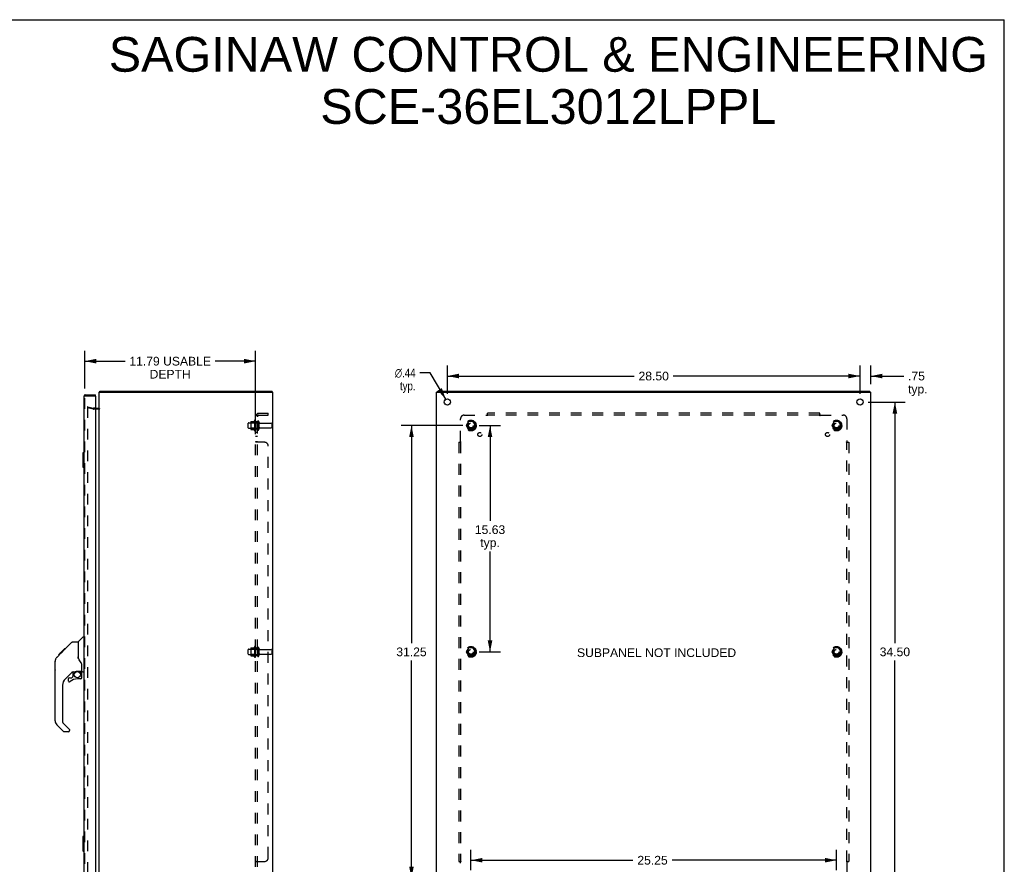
# Model space of a CAD drawing. Header units: inches. Extents: x 0 to 136, y 0 to 88.
# Tile 8 of 8: x 68 to 136, y 30 to 88. Entities that reach past the tile are written whole.
import ezdxf

# ---------------------------------------------------------------- set-up
doc = ezdxf.new("R2010")
doc.units = ezdxf.units.IN
doc.header["$LTSCALE"] = 7.48
doc.header["$MEASUREMENT"] = 0
doc.linetypes.add('HIDDEN', pattern=[0.2, 0.1, -0.1])
doc.layers.get('0').update_dxf_attribs({"linetype": 'CONTINUOUS'})
for name, color, linetype in [('DEFAULT_2', 8, 'HIDDEN'), ('DIMENSIONS', 7, 'CONTINUOUS'), ('DOOR_ASSEMBLY', 7, 'CONTINUOUS'), ('SUBPANEL', 7, 'CONTINUOUS')]:
    doc.layers.add(name, color=color, linetype=linetype)
doc.styles.get("Standard").update_dxf_attribs({"font": 'arial.ttf'})
doc.styles.add('TEXTSTYLE_1', font='gdt', dxfattribs={"width": 0.8})
doc.dimstyles.new('DIMSTYLE_1', dxfattribs={"dimtxt": 0.6, "dimasz": 0.8, "dimexe": 0.09, "dimexo": 0.07, "dimgap": 0.0375, "dimtad": 0, "dimtih": 1, "dimtoh": 1, "dimzin": 4, "dimdsep": 46, "dimtxsty": 'Standard', "dimblk": '_FILLED', "dimblk1": '_FILLED', "dimblk2": '_FILLED', "dimcen": 0.09, "dimadec": 3, "dimazin": 1, "dimtfac": 1, "dimtdec": 3, "dimtofl": 0, "dimtmove": 0, "dimatfit": 3, "dimldrblk": '_FILLED', "dimfxl": 0, "dimtolj": 1, "dimtzin": 4, "dimarcsym": 0})
doc.dimstyles.new('DIMSTYLE_2', dxfattribs={"dimtxt": 0.6, "dimasz": 0.8, "dimexe": 0.09, "dimexo": 0.07, "dimgap": 0.09, "dimtad": 0, "dimtih": 1, "dimtoh": 1, "dimzin": 4, "dimdsep": 46, "dimtxsty": 'Standard', "dimblk": '_FILLED', "dimblk1": '_FILLED', "dimblk2": '_FILLED', "dimcen": 0.09, "dimadec": 3, "dimazin": 1, "dimtfac": 1, "dimtdec": 3, "dimtofl": 0, "dimtmove": 0, "dimatfit": 1, "dimldrblk": '_FILLED', "dimfxl": 0, "dimtolj": 1, "dimtzin": 4, "dimarcsym": 0})

# ---------------------------------------------------------------- blocks, each defined once
blk = doc.blocks.new('_FILLED')
at = {"color": 0, "linetype": 'ByBlock'}
blk.add_solid([(0, 0), (-1, 0.2), (-1, -0.2)], dxfattribs=at)
blk = doc.blocks.new('*D6')
at = {"layer": 'DIMENSIONS', "color": 2, "linetype": 'Continuous'}
for p, q in [((72.496, 62.547), (72.496, 65.145)), ((84.289, 59.383), (84.289, 65.145)), ((72.496, 64.425), (75.278, 64.425)), ((84.289, 64.425), (81.508, 64.425))]:
    blk.add_line(p, q, dxfattribs=at)
at = {"layer": 'DIMENSIONS', "color": 2, "linetype": 'Continuous', "xscale": 0.8, "yscale": 0.8, "zscale": 0.8, "rotation": 180}
blk.add_blockref('_FILLED', (72.496, 64.425), dxfattribs=at)
at = {"layer": 'DIMENSIONS', "color": 2, "linetype": 'Continuous', "xscale": 0.8, "yscale": 0.8, "zscale": 0.8}
blk.add_blockref('_FILLED', (84.289, 64.425), dxfattribs=at)
at = {"layer": 'DIMENSIONS', "color": 2, "linetype": 'Continuous', "insert": (78.393, 64.725), "char_height": 0.6, "width": 5.62974, "attachment_point": 2, "line_spacing_factor": 0.9}
blk.add_mtext('11.79 USABLE\\PDEPTH', dxfattribs=at)
blk = doc.blocks.new('*D7')
at = {"layer": 'DIMENSIONS', "color": 2, "linetype": 'Continuous'}
for p, q in [((97.537, 62.164), (97.537, 64.117)), ((126.037, 62.164), (126.037, 64.117)), ((97.537, 63.397), (110.439, 63.397)), ((126.037, 63.397), (113.136, 63.397))]:
    blk.add_line(p, q, dxfattribs=at)
at = {"layer": 'DIMENSIONS', "color": 2, "linetype": 'Continuous', "xscale": 0.8, "yscale": 0.8, "zscale": 0.8, "rotation": 180}
blk.add_blockref('_FILLED', (97.537, 63.397), dxfattribs=at)
at = {"layer": 'DIMENSIONS', "color": 2, "linetype": 'Continuous', "xscale": 0.8, "yscale": 0.8, "zscale": 0.8}
blk.add_blockref('_FILLED', (126.037, 63.397), dxfattribs=at)
at = {"layer": 'DIMENSIONS', "color": 2, "linetype": 'Continuous', "insert": (111.787, 63.697), "char_height": 0.6, "width": 2.09665, "attachment_point": 2, "line_spacing_factor": 0.9}
blk.add_mtext('28.50', dxfattribs=at)
blk = doc.blocks.new('*D8')
at = {"layer": 'DIMENSIONS', "color": 2, "linetype": 'Continuous'}
for p, q in [((126.597, 61.604), (129.163, 61.604)), ((128.443, 61.604), (128.443, 44.954)), ((128.443, 27.104), (128.443, 43.754)), ((126.597, 27.104), (129.163, 27.104))]:
    blk.add_line(p, q, dxfattribs=at)
at = {"layer": 'DIMENSIONS', "color": 2, "linetype": 'Continuous', "xscale": 0.8, "yscale": 0.8, "zscale": 0.8}
for p, rotation in [((128.443, 61.604), 90), ((128.443, 27.104), 270)]:
    blk.add_blockref('_FILLED', p, dxfattribs=dict(at, rotation=rotation))
at = {"layer": 'DIMENSIONS', "color": 2, "linetype": 'Continuous', "insert": (128.443, 44.654), "char_height": 0.6, "width": 2.09665, "attachment_point": 2, "line_spacing_factor": 0.9}
blk.add_mtext('34.50', dxfattribs=at)
blk = doc.blocks.new('*D9')
at = {"layer": 'DIMENSIONS', "color": 2, "linetype": 'Continuous'}
for p, q in [((96.341, 63.614), (95.641, 63.614)), ((97.426, 61.792), (96.341, 63.614))]:
    blk.add_line(p, q, dxfattribs=at)
at = {"layer": 'DIMENSIONS', "color": 2, "linetype": 'Continuous', "xscale": 0.8, "yscale": 0.8, "zscale": 0.8, "rotation": 300.7566324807}
blk.add_blockref('_FILLED', (97.426, 61.792), dxfattribs=at)
at = {"layer": 'DIMENSIONS', "color": 2, "linetype": 'Continuous', "insert": (95.341, 63.914), "char_height": 0.6, "width": 1.96431, "attachment_point": 3, "line_spacing_factor": 0.9, "style": 'TEXTSTYLE_1'}
blk.add_mtext('{\\fgdt;n}\\fArial;.44\\Ptyp.', dxfattribs=at)
blk = doc.blocks.new('*D11')
at = {"layer": 'DIMENSIONS', "color": 2, "linetype": 'Continuous'}
for p, q in [((126.037, 62.164), (126.037, 64.117)), ((126.787, 62.839), (126.787, 64.117)), ((126.037, 63.397), (124.437, 63.397)), ((126.787, 63.397), (129.05, 63.397))]:
    blk.add_line(p, q, dxfattribs=at)
at = {"layer": 'DIMENSIONS', "color": 2, "linetype": 'Continuous', "xscale": 0.8, "yscale": 0.8, "zscale": 0.8}
blk.add_blockref('_FILLED', (126.037, 63.397), dxfattribs=at)
at = {"layer": 'DIMENSIONS', "color": 2, "linetype": 'Continuous', "xscale": 0.8, "yscale": 0.8, "zscale": 0.8, "rotation": 180}
blk.add_blockref('_FILLED', (126.787, 63.397), dxfattribs=at)
at = {"layer": 'DIMENSIONS', "color": 2, "linetype": 'Continuous', "insert": (129.35, 63.697), "char_height": 0.6, "width": 1.34944, "attachment_point": 1, "line_spacing_factor": 0.9}
blk.add_mtext('.75\\Ptyp.', dxfattribs=at)
blk = doc.blocks.new('*D12')
at = {"layer": 'DIMENSIONS', "color": 2, "linetype": 'Continuous'}
for p, q in [((99.722, 59.979), (101.203, 59.979)), ((100.483, 59.979), (100.483, 53.391)), ((100.483, 44.354), (100.483, 51.291)), ((99.722, 44.354), (101.203, 44.354))]:
    blk.add_line(p, q, dxfattribs=at)
at = {"layer": 'DIMENSIONS', "color": 2, "linetype": 'Continuous', "xscale": 0.8, "yscale": 0.8, "zscale": 0.8}
for p, rotation in [((100.483, 59.979), 90), ((100.483, 44.354), 270)]:
    blk.add_blockref('_FILLED', p, dxfattribs=dict(at, rotation=rotation))
at = {"layer": 'DIMENSIONS', "color": 2, "linetype": 'Continuous', "insert": (100.483, 53.091), "char_height": 0.6, "width": 2.09665, "attachment_point": 2, "line_spacing_factor": 0.9}
blk.add_mtext('15.63\\Ptyp.', dxfattribs=at)
blk = doc.blocks.new('*D13')
at = {"layer": 'DIMENSIONS', "color": 2, "linetype": 'Continuous'}
for p, q in [((98.602, 59.979), (94.338, 59.979)), ((95.058, 59.979), (95.058, 44.954)), ((95.058, 28.729), (95.058, 43.754)), ((98.602, 28.729), (94.338, 28.729))]:
    blk.add_line(p, q, dxfattribs=at)
at = {"layer": 'DIMENSIONS', "color": 2, "linetype": 'Continuous', "xscale": 0.8, "yscale": 0.8, "zscale": 0.8}
for p, rotation in [((95.058, 59.979), 90), ((95.058, 28.729), 270)]:
    blk.add_blockref('_FILLED', p, dxfattribs=dict(at, rotation=rotation))
at = {"layer": 'DIMENSIONS', "color": 2, "linetype": 'Continuous', "insert": (95.058, 44.654), "char_height": 0.6, "width": 2.09665, "attachment_point": 2, "line_spacing_factor": 0.9}
blk.add_mtext('31.25', dxfattribs=at)
blk = doc.blocks.new('*D14')
at = {"layer": 'DIMENSIONS', "color": 2, "linetype": 'Continuous'}
for p, q in [((99.162, 29.289), (99.162, 30.689)), ((124.412, 29.289), (124.412, 30.689)), ((99.162, 29.969), (110.356, 29.969)), ((124.412, 29.969), (113.053, 29.969))]:
    blk.add_line(p, q, dxfattribs=at)
at = {"layer": 'DIMENSIONS', "color": 2, "linetype": 'Continuous', "xscale": 0.8, "yscale": 0.8, "zscale": 0.8, "rotation": 180}
blk.add_blockref('_FILLED', (99.162, 29.969), dxfattribs=at)
at = {"layer": 'DIMENSIONS', "color": 2, "linetype": 'Continuous', "xscale": 0.8, "yscale": 0.8, "zscale": 0.8}
blk.add_blockref('_FILLED', (124.412, 29.969), dxfattribs=at)
at = {"layer": 'DIMENSIONS', "color": 2, "linetype": 'Continuous', "insert": (111.705, 30.269), "char_height": 0.6, "width": 2.09665, "attachment_point": 2, "line_spacing_factor": 0.9}
blk.add_mtext('25.25', dxfattribs=at)

msp = doc.modelspace()

# ---------------------------------------------------------------- linework, layer by layer
at = {"color": 7, "linetype": 'Continuous'}
for p, q in [((0, 88), (136, 88)), ((136, 0), (136, 88)), ((73.552, 62.279), (73.552, 62.354)), ((85.426, 62.279), (85.426, 62.354)), ((96.85, 62.279), (96.85, 62.354)), ((126.724, 62.279), (126.724, 62.354))]:
    msp.add_line(p, q, dxfattribs=at)
at = {"color": 3, "linetype": 'Continuous'}
for p, q in [((73.489, 26.429), (73.489, 62.279)), ((73.489, 62.279), (85.489, 62.279)), ((73.552, 62.354), (85.426, 62.354)), ((85.489, 26.429), (85.489, 62.279)), ((96.787, 26.429), (96.787, 62.279)), ((96.787, 62.279), (126.787, 62.279)), ((96.85, 62.354), (126.724, 62.354)), ((126.787, 26.429), (126.787, 62.279)), ((73.246, 61.179), (73.447, 61.179))]:
    msp.add_line(p, q, dxfattribs=at)
for points in [[(73.527, 62.323), (73.529, 62.325), (73.53, 62.326), (73.531, 62.328), (73.533, 62.33), (73.534, 62.333), (73.535, 62.335), (73.538, 62.34)], [(73.538, 62.34), (73.539, 62.342), (73.54, 62.344), (73.541, 62.346), (73.543, 62.348), (73.544, 62.349), (73.545, 62.351), (73.547, 62.352), (73.548, 62.353), (73.549, 62.353), (73.55, 62.354), (73.551, 62.354), (73.552, 62.354)]]:
    msp.add_lwpolyline(points, dxfattribs=at)
for centre in [(97.537, 61.604), (126.037, 61.604)]:
    msp.add_circle(centre, 0.219, dxfattribs=at)
for centre, radius, start, end in [((73.606, 62.237), 0.117, 132.55692, 158.95785), ((73.447, 61.221), 0.042, 270, 360)]:
    msp.add_arc(centre, radius, start, end, dxfattribs=at)
at = {"layer": 'DEFAULT_2', "color": 8, "linetype": 'HIDDEN'}
for p, q in [((72.696, 61.283), (72.677, 61.211)), ((72.677, 61.258), (72.677, 61.256)), ((72.677, 61.256), (72.677, 27.452)), ((73.063, 61.107), (72.677, 61.211)), ((72.696, 61.276), (72.695, 61.276)), ((72.696, 61.283), (73.082, 61.18)), ((73.246, 61.179), (73.089, 61.179)), ((73.447, 61.104), (73.089, 61.104)), ((83.789, 59.821), (83.789, 60.136)), ((83.819, 60.166), (84.414, 60.166)), ((83.953, 60.235), (83.953, 59.723)), ((83.973, 60.162), (83.953, 60.182)), ((83.964, 60.256), (84.191, 60.256)), ((83.973, 60.162), (83.973, 59.795)), ((84.269, 60.162), (83.973, 60.162)), ((84.219, 60.335), (84.219, 59.623)), ((84.269, 60.162), (84.289, 60.182)), ((84.269, 60.162), (84.269, 59.795)), ((84.289, 60.313), (84.289, 59.645)), ((84.414, 60.236), (84.414, 59.721)), ((84.524, 60.236), (84.524, 59.721)), ((84.587, 60.144), (85.384, 60.144)), ((85.414, 60.114), (85.414, 59.844)), ((98.999, 60.251), (98.845, 59.984)), ((98.845, 59.974), (98.999, 59.706)), ((99.317, 60.256), (99.008, 60.256)), ((99.48, 59.984), (99.326, 60.251)), ((99.326, 59.706), (99.48, 59.974)), ((124.249, 60.251), (124.095, 59.984)), ((124.095, 59.974), (124.249, 59.706)), ((124.567, 60.256), (124.258, 60.256)), ((124.73, 59.984), (124.576, 60.251)), ((124.576, 59.706), (124.73, 59.974)), ((83.819, 59.791), (84.414, 59.791)), ((83.973, 59.795), (83.953, 59.775)), ((83.964, 59.701), (84.191, 59.701)), ((84.269, 59.795), (83.973, 59.795)), ((84.269, 59.795), (84.289, 59.775)), ((84.587, 59.814), (85.384, 59.814)), ((99.317, 59.701), (99.008, 59.701)), ((124.567, 59.701), (124.258, 59.701)), ((83.789, 44.196), (83.789, 44.511)), ((83.819, 44.541), (84.414, 44.541)), ((83.953, 44.61), (83.953, 44.098)), ((83.973, 44.537), (83.953, 44.557)), ((83.964, 44.631), (84.191, 44.631)), ((84.269, 44.537), (83.973, 44.537)), ((83.973, 44.537), (83.973, 44.17)), ((84.219, 44.71), (84.219, 43.998)), ((84.269, 44.537), (84.289, 44.557)), ((84.269, 44.537), (84.269, 44.17)), ((84.289, 44.688), (84.289, 44.02)), ((84.414, 44.611), (84.414, 44.096)), ((84.524, 44.611), (84.524, 44.096)), ((84.587, 44.519), (85.384, 44.519)), ((85.414, 44.489), (85.414, 44.219)), ((98.999, 44.626), (98.845, 44.359)), ((98.845, 44.349), (98.999, 44.081)), ((99.317, 44.631), (99.008, 44.631)), ((99.48, 44.359), (99.326, 44.626)), ((99.326, 44.081), (99.48, 44.349)), ((124.249, 44.626), (124.095, 44.359)), ((124.095, 44.349), (124.249, 44.081)), ((124.567, 44.631), (124.258, 44.631)), ((124.73, 44.359), (124.576, 44.626)), ((124.576, 44.081), (124.73, 44.349)), ((83.819, 44.166), (84.414, 44.166)), ((83.973, 44.17), (83.953, 44.15)), ((83.964, 44.076), (84.191, 44.076)), ((84.269, 44.17), (83.973, 44.17)), ((84.269, 44.17), (84.289, 44.15)), ((84.587, 44.189), (85.384, 44.189)), ((99.317, 44.076), (99.008, 44.076)), ((124.567, 44.076), (124.258, 44.076))]:
    msp.add_line(p, q, dxfattribs=at)
for points in [[(72.695, 61.276), (72.693, 61.276), (72.691, 61.276), (72.689, 61.275), (72.687, 61.274), (72.686, 61.273), (72.684, 61.272), (72.682, 61.271), (72.681, 61.269), (72.68, 61.268), (72.679, 61.266), (72.678, 61.264), (72.677, 61.262), (72.677, 61.26), (72.677, 61.258)], [(72.701, 61.276), (72.699, 61.276), (72.697, 61.276), (72.696, 61.276)]]:
    msp.add_lwpolyline(points, dxfattribs=at)
for centre, radius in [((99.162, 59.979), 0.372), ((99.162, 59.979), 0.356), ((99.162, 59.979), 0.312), ((99.162, 59.979), 0.204), ((99.162, 59.979), 0.188), ((99.162, 59.979), 0.183), ((99.162, 59.979), 0.165), ((124.412, 59.979), 0.372), ((124.412, 59.979), 0.356), ((124.412, 59.979), 0.312), ((124.412, 59.979), 0.204), ((124.412, 59.979), 0.188), ((124.412, 59.979), 0.183), ((124.412, 59.979), 0.165), ((99.162, 44.354), 0.372), ((99.162, 44.354), 0.356), ((99.162, 44.354), 0.312), ((99.162, 44.354), 0.204), ((99.162, 44.354), 0.188), ((99.162, 44.354), 0.183), ((99.162, 44.354), 0.165), ((124.412, 44.354), 0.372), ((124.412, 44.354), 0.356), ((124.412, 44.354), 0.312), ((124.412, 44.354), 0.204), ((124.412, 44.354), 0.188), ((124.412, 44.354), 0.183), ((124.412, 44.354), 0.165)]:
    msp.add_circle(centre, radius, dxfattribs=at)
for centre, radius, start, end in [((73.089, 61.204), 0.1, 255, 270), ((73.089, 61.204), 0.025, 255, 270), ((73.447, 61.221), 0.117, 270, 326.90018), ((83.819, 60.136), 0.03, 90, 180), ((84.094, 60.235), 0.141, 174.79195, 180), ((83.964, 60.246), 0.01, 90, 174.80617), ((84.173, 60.266), 0.01, 270, 336.03207), ((84.819, 59.979), 0.698, 149.33687, 156.03207), ((84.251, 60.313), 0.0384, 0, 145.55034), ((84.469, 60.236), 0.055, 0, 180), ((84.587, 60.206), 0.0625, 180, 270), ((85.384, 60.114), 0.03, 0, 90), ((85.384, 59.844), 0.03, 270, 360), ((98.854, 59.979), 0.01, 150.01268, 209.98829), ((99.008, 60.246), 0.01, 90.01235, 149.98915), ((99.317, 60.246), 0.01, 30.01204, 89.98872), ((99.471, 59.979), 0.01, 330.01268, 29.98829), ((124.104, 59.979), 0.01, 150.01268, 209.98829), ((124.258, 60.246), 0.01, 90.01235, 149.98915), ((124.567, 60.246), 0.01, 30.01204, 89.98872), ((124.721, 59.979), 0.01, 330.01268, 29.98829), ((83.819, 59.821), 0.03, 180, 270), ((84.094, 59.723), 0.141, 180, 185.20805), ((83.964, 59.711), 0.01, 185.19383, 270), ((84.173, 59.691), 0.01, 23.96793, 90), ((84.819, 59.979), 0.698, 203.96793, 210.66313), ((84.251, 59.645), 0.0384, 214.44966, 360), ((84.469, 59.721), 0.055, 180, 360), ((84.587, 59.751), 0.0625, 90, 180), ((99.008, 59.711), 0.01, 210.01204, 269.98872), ((99.317, 59.711), 0.01, 270.01235, 329.98915), ((124.258, 59.711), 0.01, 210.01204, 269.98872), ((124.567, 59.711), 0.01, 270.01235, 329.98915), ((83.819, 44.511), 0.03, 90, 180), ((84.094, 44.61), 0.141, 174.79195, 180), ((83.964, 44.621), 0.01, 90, 174.80617), ((84.173, 44.641), 0.01, 270, 336.03207), ((84.819, 44.354), 0.698, 149.33687, 156.03207), ((84.251, 44.688), 0.0384, 0, 145.55034), ((84.469, 44.611), 0.055, 0, 180), ((84.587, 44.581), 0.0625, 180, 270), ((85.384, 44.489), 0.03, 0, 90), ((85.384, 44.219), 0.03, 270, 360), ((98.854, 44.354), 0.01, 150.01268, 209.98829), ((99.008, 44.621), 0.01, 90.01235, 149.98915), ((99.317, 44.621), 0.01, 30.01204, 89.98872), ((99.471, 44.354), 0.01, 330.01268, 29.98829), ((124.104, 44.354), 0.01, 150.01268, 209.98829), ((124.258, 44.621), 0.01, 90.01235, 149.98915), ((124.567, 44.621), 0.01, 30.01204, 89.98872), ((124.721, 44.354), 0.01, 330.01268, 29.98829), ((83.819, 44.196), 0.03, 180, 270), ((84.094, 44.098), 0.141, 180, 185.20805), ((83.964, 44.086), 0.01, 185.19383, 270), ((84.173, 44.066), 0.01, 23.96793, 90), ((84.819, 44.354), 0.698, 203.96793, 210.66313), ((84.251, 44.02), 0.0384, 214.44966, 360), ((84.469, 44.096), 0.055, 180, 360), ((84.587, 44.126), 0.0625, 90, 180), ((99.008, 44.086), 0.01, 210.01204, 269.98872), ((99.317, 44.086), 0.01, 270.01235, 329.98915), ((124.258, 44.086), 0.01, 210.01204, 269.98872), ((124.567, 44.086), 0.01, 270.01235, 329.98915)]:
    msp.add_arc(centre, radius, start, end, dxfattribs=at)
at = {"layer": 'DOOR_ASSEMBLY', "color": 3, "linetype": 'Continuous'}
for p, q in [((72.421, 61.987), (72.421, 26.721)), ((72.538, 62.104), (73.246, 62.104)), ((73.246, 62.014), (73.246, 26.694))]:
    msp.add_line(p, q, dxfattribs=at)
at = {"layer": 'DOOR_ASSEMBLY', "color": 8, "linetype": 'HIDDEN'}
for p, q in [((72.496, 26.721), (72.496, 61.987)), ((72.538, 62.029), (73.231, 62.029))]:
    msp.add_line(p, q, dxfattribs=at)
at = {"layer": 'DOOR_ASSEMBLY', "color": 7, "linetype": 'Continuous'}
for p, q in [((73.246, 62.029), (73.231, 62.029)), ((73.246, 62.029), (73.246, 62.104)), ((72.361, 58.089), (72.361, 57.119)), ((72.376, 58.104), (72.421, 58.104)), ((72.408, 58.004), (72.408, 57.204)), ((72.376, 57.104), (72.421, 57.104)), ((70.846, 44.255), (71.611, 45.02)), ((71.666, 45.043), (72.027, 45.043)), ((72.027, 45.043), (72.027, 43.939)), ((72.033, 45.049), (72.331, 45.346)), ((72.421, 45.358), (72.359, 45.358)), ((70.568, 43.976), (70.846, 44.255)), ((70.674, 44.15), (71.087, 44.563)), ((70.826, 44.235), (70.759, 44.235)), ((70.912, 44.321), (70.846, 44.321)), ((70.86, 44.268), (70.846, 44.255)), ((70.907, 44.316), (70.86, 44.268)), ((70.994, 44.404), (70.928, 44.404)), ((71.071, 44.48), (71.004, 44.48)), ((71.154, 44.563), (71.087, 44.563)), ((71.088, 44.563), (71.089, 44.565)), ((71.088, 44.564), (71.155, 44.564)), ((71.089, 44.565), (71.156, 44.565)), ((70.441, 43.116), (70.441, 43.703)), ((70.453, 39.596), (70.453, 43.699)), ((70.568, 43.976), (70.547, 43.954)), ((70.674, 44.15), (70.741, 44.15)), ((70.677, 44.153), (70.744, 44.153)), ((70.745, 44.154), (70.678, 44.154)), ((72.047, 43.947), (72.027, 44.001)), ((71.639, 42.981), (71.137, 42.48)), ((71.673, 42.971), (71.673, 42.644)), ((71.715, 42.976), (71.803, 42.976)), ((71.803, 42.976), (71.804, 42.976)), ((71.988, 43.017), (72.283, 43.017)), ((72.166, 43.017), (72.245, 42.938)), ((72.238, 42.93), (72.231, 42.924)), ((72.303, 43.015), (72.303, 43.422)), ((72.342, 42.976), (72.421, 42.976)), ((71.358, 42.482), (71.358, 42.363)), ((71.437, 42.561), (71.589, 42.561)), ((71.598, 42.564), (71.67, 42.636)), ((72.224, 42.482), (71.988, 42.482)), ((72.283, 42.798), (72.303, 42.798)), ((72.303, 42.561), (72.303, 42.798)), ((70.964, 42.062), (70.964, 39.51)), ((70.988, 39.455), (71.423, 39.019)), ((71.02, 38.865), (70.568, 39.317)), ((71.358, 38.842), (71.076, 38.842)), ((71.437, 38.986), (71.437, 38.921)), ((72.361, 31.589), (72.361, 30.619)), ((72.376, 31.604), (72.421, 31.604)), ((72.408, 31.504), (72.408, 30.704)), ((72.376, 30.604), (72.421, 30.604))]:
    msp.add_line(p, q, dxfattribs=at)
for points in [[(72.406, 58.04), (72.407, 58.034), (72.407, 58.029), (72.407, 58.023), (72.408, 58.016), (72.408, 58.01), (72.408, 58.004)], [(72.408, 57.204), (72.408, 57.198), (72.408, 57.191), (72.407, 57.185), (72.407, 57.179), (72.407, 57.173), (72.406, 57.168)], [(71.611, 45.02), (71.618, 45.027), (71.627, 45.032), (71.636, 45.037), (71.646, 45.04), (71.656, 45.042), (71.666, 45.043)], [(70.972, 44.381), (70.95, 44.359), (70.929, 44.338), (70.907, 44.316)], [(70.567, 43.976), (70.548, 43.955), (70.523, 43.922), (70.501, 43.887), (70.483, 43.85), (70.469, 43.811), (70.459, 43.77), (70.454, 43.729), (70.453, 43.699)], [(72.25, 43.593), (72.199, 43.666), (72.15, 43.744), (72.109, 43.815), (72.075, 43.882), (72.047, 43.947)], [(72.303, 43.422), (72.302, 43.446), (72.297, 43.48), (72.289, 43.514), (72.276, 43.546), (72.261, 43.575), (72.25, 43.593)], [(71.804, 42.976), (71.812, 42.977), (71.821, 42.979), (71.831, 42.982), (71.842, 42.986), (71.856, 42.991), (71.871, 42.996), (71.887, 43.001), (71.904, 43.006), (71.923, 43.011), (71.942, 43.014), (71.961, 43.016), (71.98, 43.017), (71.988, 43.017)], [(72.283, 42.798), (72.282, 42.812), (72.281, 42.826), (72.278, 42.84), (72.274, 42.853), (72.27, 42.866), (72.264, 42.879), (72.257, 42.891), (72.249, 42.902), (72.241, 42.913), (72.231, 42.924)], [(72.245, 42.938), (72.245, 42.937), (72.245, 42.937), (72.244, 42.936), (72.243, 42.935), (72.241, 42.934), (72.238, 42.93)], [(72.406, 31.54), (72.407, 31.534), (72.407, 31.529), (72.407, 31.523), (72.408, 31.516), (72.408, 31.51), (72.408, 31.504)], [(72.408, 30.704), (72.408, 30.698), (72.408, 30.691), (72.407, 30.685), (72.407, 30.679), (72.407, 30.673), (72.406, 30.668)]]:
    msp.add_lwpolyline(points, dxfattribs=at)
msp.add_circle((71.988, 42.777), 0.217, dxfattribs=at)
at = {"layer": 'DOOR_ASSEMBLY', "color": 3, "linetype": 'Continuous'}
for centre, radius, start, end in [((72.538, 61.987), 0.117, 90, 180), ((73.231, 62.014), 0.015, 0, 90)]:
    msp.add_arc(centre, radius, start, end, dxfattribs=at)
at = {"layer": 'DOOR_ASSEMBLY', "color": 8, "linetype": 'HIDDEN'}
msp.add_arc((72.538, 61.987), 0.042, 90, 180, dxfattribs=at)
at = {"layer": 'DOOR_ASSEMBLY', "color": 7, "linetype": 'Continuous'}
for centre, radius, start, end in [((72.376, 58.089), 0.015, 90, 180), ((72.406, 58.089), 0.015, 0, 90), ((72.376, 57.119), 0.015, 180, 270), ((72.406, 57.119), 0.015, 270, 360), ((72.047, 45.035), 0.0197, 135, 172.5), ((72.359, 45.318), 0.0394, 90, 135), ((70.461, 43.703), 0.0197, 110.85688, 180), ((70.886, 43.682), 0.433, 137.27268, 137.76144), ((70.461, 43.116), 0.0197, 180, 246.39296), ((71.715, 42.779), 0.197, 90, 135), ((72.106, 42.798), 0.197, 0, 45), ((72.283, 43.037), 0.0197, 270, 360), ((72.342, 43.015), 0.0394, 180, 270), ((71.555, 42.062), 0.591, 135, 180), ((71.437, 42.482), 0.0787, 90, 180), ((71.437, 42.363), 0.0787, 180, 309.5212), ((71.988, 41.695), 0.787, 90, 129.5212), ((71.589, 42.573), 0.0118, 270, 315), ((71.661, 42.644), 0.0118, 315, 360), ((72.224, 42.561), 0.0787, 270, 360), ((70.846, 39.596), 0.394, 180, 225), ((71.043, 39.51), 0.0787, 180, 225), ((71.076, 38.921), 0.0787, 225, 270), ((71.358, 38.921), 0.0787, 270, 360), ((71.39, 38.986), 0.0472, 0, 45), ((72.376, 31.589), 0.015, 90, 180), ((72.406, 31.589), 0.015, 0, 90), ((72.376, 30.619), 0.015, 180, 270), ((72.406, 30.619), 0.015, 270, 360)]:
    msp.add_arc(centre, radius, start, end, dxfattribs=at)
at = {"layer": 'SUBPANEL', "color": 8, "linetype": 'HIDDEN'}
for p, q in [((84.289, 28.01), (84.289, 60.698)), ((84.414, 60.698), (84.289, 60.698)), ((84.343, 60.736), (84.44, 60.657)), ((84.366, 60.696), (84.368, 60.695)), ((84.37, 60.695), (84.371, 60.694)), ((84.371, 60.694), (84.373, 60.694)), ((84.373, 60.694), (84.374, 60.694)), ((84.374, 60.694), (84.375, 60.693)), ((84.375, 60.693), (84.377, 60.693)), ((84.377, 60.693), (84.379, 60.692)), ((84.379, 60.692), (84.38, 60.692)), ((84.38, 60.692), (84.382, 60.691)), ((84.382, 60.691), (84.383, 60.691)), ((84.383, 60.691), (84.385, 60.69)), ((84.414, 28.01), (84.414, 60.698)), ((84.415, 60.677), (84.414, 60.678)), ((84.526, 60.823), (85.164, 60.823)), ((84.526, 60.698), (85.164, 60.698)), ((85.164, 60.698), (85.164, 60.823)), ((98.694, 60.698), (100.283, 60.698)), ((100.297, 60.712), (100.294, 60.709)), ((100.302, 60.716), (100.297, 60.712)), ((100.319, 60.657), (100.319, 60.823)), ((123.256, 60.823), (100.319, 60.823)), ((123.256, 60.698), (100.319, 60.698)), ((123.256, 60.657), (123.256, 60.823)), ((123.292, 60.698), (124.881, 60.698)), ((84.414, 60.229), (84.289, 60.229)), ((98.444, 58.858), (98.444, 60.448)), ((125.131, 60.448), (125.131, 58.858)), ((84.414, 59.729), (84.289, 59.729)), ((84.414, 59.501), (84.289, 59.501)), ((84.414, 59.22), (84.289, 59.22)), ((84.414, 58.858), (84.289, 58.858)), ((84.292, 58.851), (84.291, 58.853)), ((84.295, 58.847), (84.293, 58.849)), ((84.914, 58.823), (84.343, 58.823)), ((84.414, 58.857), (84.414, 58.858)), ((84.435, 58.837), (84.434, 58.839)), ((84.439, 58.832), (84.438, 58.834)), ((84.44, 58.83), (84.439, 58.831)), ((84.44, 58.827), (84.44, 58.828)), ((85.164, 30.135), (85.164, 58.573)), ((98.319, 58.823), (98.319, 29.885)), ((98.319, 58.823), (98.485, 58.823)), ((98.444, 58.823), (98.444, 29.885)), ((125.09, 58.823), (125.256, 58.823)), ((125.131, 29.885), (125.131, 58.823)), ((125.146, 58.844), (125.142, 58.847)), ((125.15, 58.84), (125.146, 58.844)), ((125.256, 58.823), (125.256, 29.885)), ((84.414, 44.604), (84.289, 44.604)), ((84.414, 44.104), (84.289, 44.104)), ((84.289, 29.851), (84.289, 29.85)), ((84.414, 29.85), (84.289, 29.85)), ((84.291, 29.855), (84.29, 29.854)), ((84.297, 29.862), (84.295, 29.86)), ((84.322, 29.874), (84.315, 29.871)), ((84.343, 29.885), (84.914, 29.885)), ((84.439, 29.877), (84.439, 29.876)), ((98.319, 29.885), (98.485, 29.885)), ((98.425, 29.868), (98.429, 29.864)), ((98.429, 29.864), (98.433, 29.86)), ((98.444, 28.26), (98.444, 29.85)), ((125.09, 29.885), (125.256, 29.885)), ((125.131, 29.85), (125.131, 28.26))]:
    msp.add_line(p, q, dxfattribs=at)
for points in [[(84.312, 60.718), (84.308, 60.716), (84.305, 60.715), (84.303, 60.714), (84.3, 60.712), (84.297, 60.71), (84.295, 60.709), (84.293, 60.707), (84.292, 60.705), (84.291, 60.703), (84.29, 60.702), (84.289, 60.7), (84.289, 60.699), (84.289, 60.698)], [(84.343, 60.736), (84.341, 60.734), (84.339, 60.732), (84.337, 60.731), (84.334, 60.729), (84.331, 60.727), (84.328, 60.725), (84.325, 60.724), (84.322, 60.722), (84.318, 60.721), (84.312, 60.718)], [(84.358, 60.698), (84.357, 60.698), (84.357, 60.698), (84.356, 60.698), (84.356, 60.698), (84.355, 60.698), (84.355, 60.698), (84.355, 60.698), (84.355, 60.698), (84.354, 60.698), (84.354, 60.698)], [(84.354, 60.698), (84.354, 60.698), (84.355, 60.698), (84.355, 60.698), (84.355, 60.698), (84.355, 60.698), (84.356, 60.698), (84.356, 60.698), (84.356, 60.697), (84.357, 60.697), (84.357, 60.697), (84.358, 60.697), (84.358, 60.697), (84.359, 60.697), (84.359, 60.697), (84.36, 60.697), (84.36, 60.697), (84.361, 60.697), (84.361, 60.697), (84.362, 60.697), (84.363, 60.696), (84.363, 60.696), (84.364, 60.696), (84.364, 60.696), (84.365, 60.696), (84.366, 60.696), (84.366, 60.696)], [(84.368, 60.695), (84.369, 60.695), (84.37, 60.695)], [(84.385, 60.69), (84.386, 60.69), (84.387, 60.689), (84.388, 60.689), (84.389, 60.689), (84.39, 60.688), (84.391, 60.688), (84.392, 60.688), (84.393, 60.687), (84.394, 60.687), (84.395, 60.686), (84.395, 60.686), (84.396, 60.686), (84.397, 60.685), (84.398, 60.685), (84.399, 60.685), (84.4, 60.684), (84.401, 60.684), (84.401, 60.683), (84.402, 60.683), (84.403, 60.683), (84.404, 60.682), (84.404, 60.682), (84.405, 60.682), (84.406, 60.681), (84.407, 60.681), (84.407, 60.681), (84.408, 60.68), (84.409, 60.68), (84.409, 60.68), (84.41, 60.679), (84.411, 60.679), (84.411, 60.679), (84.412, 60.678), (84.413, 60.678), (84.413, 60.678), (84.414, 60.677), (84.414, 60.677), (84.415, 60.677), (84.415, 60.676), (84.416, 60.676), (84.416, 60.676), (84.417, 60.676), (84.417, 60.675), (84.417, 60.675), (84.418, 60.675), (84.418, 60.675)], [(84.432, 60.67), (84.427, 60.676), (84.426, 60.677), (84.424, 60.679), (84.422, 60.681), (84.421, 60.683), (84.419, 60.685), (84.418, 60.688), (84.417, 60.689), (84.416, 60.691), (84.415, 60.693), (84.414, 60.695), (84.414, 60.696), (84.414, 60.698)], [(84.418, 60.675), (84.418, 60.675), (84.418, 60.675), (84.418, 60.675), (84.417, 60.675), (84.417, 60.675), (84.417, 60.676), (84.416, 60.676), (84.416, 60.676), (84.416, 60.677), (84.415, 60.677), (84.415, 60.677)], [(84.418, 60.675), (84.418, 60.675), (84.418, 60.675)], [(84.44, 60.657), (84.44, 60.657), (84.44, 60.658), (84.44, 60.659), (84.44, 60.659), (84.44, 60.66), (84.439, 60.661), (84.439, 60.662), (84.438, 60.663), (84.437, 60.665), (84.436, 60.666), (84.435, 60.667), (84.434, 60.669), (84.432, 60.67)], [(100.294, 60.709), (100.292, 60.707), (100.291, 60.705), (100.289, 60.703), (100.287, 60.702), (100.286, 60.7), (100.285, 60.699), (100.283, 60.698)], [(100.293, 60.683), (100.292, 60.685), (100.291, 60.688), (100.289, 60.689), (100.288, 60.691), (100.287, 60.693), (100.286, 60.695), (100.285, 60.696), (100.283, 60.698)], [(100.319, 60.657), (100.317, 60.657), (100.316, 60.658), (100.314, 60.659), (100.313, 60.659), (100.312, 60.66), (100.31, 60.661), (100.309, 60.662), (100.308, 60.663), (100.306, 60.665), (100.305, 60.666), (100.304, 60.667), (100.303, 60.669), (100.302, 60.67), (100.3, 60.672), (100.299, 60.674), (100.298, 60.676), (100.297, 60.677), (100.296, 60.679), (100.293, 60.683)], [(100.319, 60.736), (100.317, 60.734), (100.316, 60.732), (100.315, 60.731), (100.313, 60.729), (100.312, 60.727), (100.31, 60.725), (100.309, 60.724), (100.307, 60.722), (100.306, 60.721), (100.305, 60.719), (100.303, 60.718), (100.302, 60.716)], [(123.256, 60.736), (123.258, 60.734), (123.259, 60.732), (123.26, 60.731), (123.262, 60.729), (123.263, 60.727), (123.265, 60.725), (123.266, 60.724), (123.268, 60.722), (123.269, 60.721), (123.27, 60.719), (123.272, 60.718), (123.273, 60.716), (123.279, 60.71)], [(123.256, 60.657), (123.258, 60.657), (123.259, 60.658), (123.261, 60.659), (123.262, 60.659), (123.263, 60.66), (123.265, 60.661), (123.266, 60.662), (123.267, 60.663), (123.269, 60.665), (123.27, 60.666), (123.271, 60.667), (123.272, 60.669), (123.273, 60.67), (123.275, 60.672), (123.276, 60.674), (123.277, 60.676), (123.278, 60.677), (123.279, 60.679)], [(123.279, 60.71), (123.281, 60.709), (123.283, 60.707), (123.284, 60.705), (123.286, 60.703), (123.288, 60.702), (123.289, 60.7), (123.29, 60.699), (123.292, 60.698)], [(123.279, 60.679), (123.282, 60.683), (123.283, 60.685), (123.284, 60.688), (123.286, 60.689), (123.287, 60.691), (123.288, 60.693), (123.289, 60.695), (123.29, 60.696), (123.292, 60.698)], [(84.289, 58.856), (84.289, 58.857), (84.289, 58.858)], [(84.297, 58.846), (84.295, 58.847), (84.293, 58.849), (84.292, 58.851), (84.291, 58.853), (84.29, 58.854), (84.289, 58.856), (84.289, 58.857), (84.289, 58.858)], [(84.303, 58.843), (84.3, 58.844), (84.297, 58.846)], [(84.308, 58.84), (84.305, 58.841), (84.303, 58.843)], [(84.322, 58.834), (84.315, 58.837), (84.312, 58.838), (84.308, 58.84)], [(84.339, 58.825), (84.337, 58.827), (84.334, 58.828), (84.331, 58.83), (84.328, 58.831), (84.325, 58.833), (84.322, 58.834)], [(84.343, 58.823), (84.341, 58.824), (84.339, 58.825)], [(84.421, 58.848), (84.419, 58.849), (84.418, 58.851), (84.417, 58.852), (84.416, 58.853), (84.415, 58.854), (84.414, 58.856), (84.414, 58.857), (84.414, 58.858)], [(84.427, 58.843), (84.424, 58.846), (84.422, 58.847), (84.421, 58.848), (84.419, 58.849), (84.418, 58.851), (84.417, 58.852)], [(84.432, 58.84), (84.431, 58.841), (84.429, 58.842), (84.427, 58.843)], [(84.44, 58.823), (84.44, 58.824), (84.44, 58.826), (84.44, 58.827), (84.44, 58.828), (84.44, 58.83), (84.439, 58.831), (84.439, 58.832), (84.438, 58.834), (84.437, 58.835), (84.436, 58.836), (84.435, 58.837), (84.434, 58.839), (84.432, 58.84)], [(84.44, 58.823), (84.44, 58.824), (84.44, 58.826)], [(98.405, 58.823), (98.407, 58.824), (98.409, 58.825), (98.411, 58.827), (98.413, 58.828), (98.414, 58.83), (98.416, 58.831), (98.418, 58.833), (98.419, 58.834), (98.421, 58.835), (98.422, 58.837), (98.424, 58.838), (98.425, 58.84), (98.431, 58.846)], [(98.431, 58.846), (98.433, 58.847), (98.434, 58.849), (98.436, 58.851), (98.438, 58.853), (98.44, 58.854), (98.441, 58.856), (98.443, 58.857), (98.444, 58.858)], [(98.462, 58.846), (98.458, 58.848), (98.456, 58.849), (98.454, 58.851), (98.452, 58.852), (98.45, 58.853), (98.448, 58.854), (98.447, 58.856), (98.445, 58.857), (98.444, 58.858)], [(98.485, 58.823), (98.484, 58.824), (98.483, 58.826), (98.483, 58.827), (98.482, 58.828), (98.481, 58.83), (98.48, 58.831), (98.479, 58.832), (98.478, 58.834), (98.477, 58.835), (98.476, 58.836), (98.474, 58.837), (98.473, 58.839), (98.471, 58.84), (98.469, 58.841), (98.468, 58.842), (98.466, 58.843), (98.464, 58.845), (98.462, 58.846)], [(125.09, 58.823), (125.091, 58.824), (125.092, 58.826), (125.092, 58.827), (125.093, 58.828), (125.094, 58.83), (125.095, 58.831), (125.096, 58.832), (125.097, 58.834), (125.098, 58.835), (125.099, 58.836), (125.101, 58.837), (125.102, 58.839), (125.104, 58.84), (125.106, 58.841), (125.107, 58.842), (125.109, 58.843), (125.111, 58.845), (125.113, 58.846), (125.117, 58.848)], [(125.117, 58.848), (125.119, 58.849), (125.121, 58.851), (125.123, 58.852), (125.125, 58.853), (125.127, 58.854), (125.128, 58.856), (125.13, 58.857), (125.131, 58.858)], [(125.142, 58.847), (125.141, 58.849), (125.139, 58.851), (125.137, 58.853), (125.135, 58.854), (125.134, 58.856), (125.132, 58.857), (125.131, 58.858)], [(125.17, 58.823), (125.168, 58.824), (125.166, 58.825), (125.164, 58.827), (125.162, 58.828), (125.161, 58.83), (125.159, 58.831), (125.157, 58.833), (125.156, 58.834), (125.154, 58.835), (125.153, 58.837), (125.151, 58.838), (125.15, 58.84)], [(84.315, 29.871), (84.312, 29.87), (84.308, 29.868), (84.305, 29.867), (84.303, 29.865), (84.3, 29.864), (84.297, 29.862), (84.295, 29.86), (84.293, 29.859), (84.292, 29.857), (84.291, 29.855), (84.29, 29.854), (84.289, 29.852), (84.289, 29.851), (84.289, 29.85)], [(84.328, 29.877), (84.325, 29.875), (84.322, 29.874)], [(84.343, 29.885), (84.341, 29.884), (84.339, 29.882), (84.337, 29.881), (84.334, 29.879), (84.331, 29.878), (84.328, 29.877)], [(84.343, 29.885), (84.341, 29.884), (84.339, 29.882), (84.337, 29.881)], [(84.424, 29.862), (84.422, 29.861), (84.421, 29.86), (84.419, 29.858), (84.418, 29.857), (84.417, 29.856), (84.416, 29.855), (84.415, 29.853), (84.414, 29.852), (84.414, 29.851), (84.414, 29.85)], [(84.414, 29.852), (84.414, 29.851), (84.414, 29.85)], [(84.417, 29.856), (84.416, 29.855), (84.415, 29.853)], [(84.422, 29.861), (84.421, 29.86), (84.419, 29.858), (84.418, 29.857)], [(84.44, 29.885), (84.44, 29.884), (84.44, 29.882), (84.44, 29.881), (84.44, 29.879), (84.44, 29.878), (84.439, 29.877), (84.439, 29.876), (84.438, 29.874), (84.437, 29.873), (84.436, 29.872), (84.435, 29.87), (84.434, 29.869), (84.432, 29.868), (84.431, 29.867), (84.429, 29.866), (84.427, 29.864), (84.424, 29.862)], [(84.434, 29.869), (84.432, 29.868), (84.431, 29.867)], [(84.438, 29.874), (84.437, 29.873), (84.436, 29.872), (84.435, 29.87)], [(84.44, 29.885), (84.44, 29.884), (84.44, 29.882), (84.44, 29.881), (84.44, 29.879), (84.44, 29.878)], [(98.405, 29.885), (98.407, 29.884), (98.409, 29.882), (98.411, 29.881), (98.413, 29.879), (98.414, 29.878), (98.416, 29.877), (98.418, 29.875), (98.419, 29.874), (98.421, 29.872), (98.422, 29.871), (98.424, 29.87), (98.425, 29.868)], [(98.433, 29.86), (98.434, 29.859), (98.436, 29.857), (98.438, 29.855), (98.44, 29.854), (98.441, 29.852), (98.443, 29.851), (98.444, 29.85)], [(98.458, 29.86), (98.456, 29.858), (98.454, 29.857), (98.452, 29.856), (98.45, 29.855), (98.448, 29.853), (98.447, 29.852), (98.445, 29.851), (98.444, 29.85)], [(98.485, 29.885), (98.484, 29.884), (98.483, 29.882), (98.483, 29.881), (98.482, 29.879), (98.481, 29.878), (98.48, 29.877), (98.479, 29.876), (98.478, 29.874), (98.477, 29.873), (98.476, 29.872), (98.474, 29.87), (98.473, 29.869), (98.471, 29.868), (98.469, 29.867), (98.468, 29.866), (98.466, 29.864), (98.464, 29.863), (98.462, 29.862), (98.458, 29.86)], [(125.09, 29.885), (125.091, 29.884), (125.092, 29.882), (125.092, 29.881), (125.093, 29.879), (125.094, 29.878), (125.095, 29.877), (125.096, 29.876), (125.097, 29.874), (125.098, 29.873), (125.099, 29.872), (125.101, 29.87), (125.102, 29.869), (125.104, 29.868), (125.106, 29.867), (125.107, 29.866), (125.109, 29.864), (125.111, 29.863), (125.113, 29.862)], [(125.113, 29.862), (125.117, 29.86), (125.119, 29.858), (125.121, 29.857), (125.123, 29.856), (125.125, 29.855), (125.127, 29.853), (125.128, 29.852), (125.13, 29.851), (125.131, 29.85)], [(125.15, 29.868), (125.144, 29.862), (125.142, 29.86), (125.141, 29.859), (125.139, 29.857), (125.137, 29.855), (125.135, 29.854), (125.134, 29.852), (125.132, 29.851), (125.131, 29.85)], [(125.17, 29.885), (125.168, 29.884), (125.166, 29.882), (125.164, 29.881), (125.162, 29.879), (125.161, 29.878), (125.159, 29.877), (125.157, 29.875), (125.156, 29.874), (125.154, 29.872), (125.153, 29.871), (125.151, 29.87), (125.15, 29.868)]]:
    msp.add_lwpolyline(points, dxfattribs=at)
for centre, radius in [((99.162, 59.979), 0.25), ((124.412, 59.979), 0.25), ((99.781, 59.36), 0.141), ((123.794, 59.36), 0.141), ((99.162, 44.354), 0.25), ((124.412, 44.354), 0.25)]:
    msp.add_circle(centre, radius, dxfattribs=at)
for centre, radius, start, end in [((84.526, 60.586), 0.237, 90, 180), ((84.526, 60.586), 0.112, 90, 180), ((98.694, 60.448), 0.25, 90, 180), ((124.881, 60.448), 0.25, 0, 90), ((84.914, 58.573), 0.25, 0, 90), ((84.914, 30.135), 0.25, 270, 360)]:
    msp.add_arc(centre, radius, start, end, dxfattribs=at)

# ---------------------------------------------------------------- texts
at = {"layer": 'DIMENSIONS', "color": 2, "linetype": 'Continuous', "attachment_point": 2, "line_spacing_factor": 0.9}
for s, insert, char_height, width in [('SAGINAW CONTROL & ENGINEERING\\PSCE-36EL3012LPPL', (104.511, 86.808), 2.4, 60.61561), ('SUBPANEL NOT INCLUDED', (111.985, 44.597), 0.6, 10.97175)]:
    msp.add_mtext(s, dxfattribs=dict(at, insert=insert, char_height=char_height, width=width))

# ---------------------------------------------------------------- dimensions: what is measured, and where the dimension line sits
at = {"layer": 'DIMENSIONS', "color": 2, "linetype": 'Continuous'}
for base, p1, p2, angle, text, picture, middle in [((72.496, 64.425), (84.289, 59.313), (72.496, 62.477), 180, '<> USABLE\\PDEPTH', '*D6', (78.393, 63.975)), ((126.037, 63.397), (126.787, 64.187), (126.037, 62.094), 180, '<>\\Ptyp.', '*D11', (130.024, 62.947)), ((100.482600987, 44.353896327), (99.652499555, 59.978896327), (99.652499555, 44.353896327), 270, '<>\\Ptyp.', '*D12', (100.482600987, 52.340805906))]:
    dim = msp.add_linear_dim(base=base, p1=p1, p2=p2, angle=angle, text=text, dimstyle='DIMSTYLE_1', dxfattribs=at)
    dim.commit()
    dim.dimension.update_dxf_attribs({"geometry": picture, "text_midpoint": middle, "dimtype": 160})
for base, p1, p2, picture, middle in [((126.037, 63.397), (97.537, 62.094), (126.037, 62.094), '*D7', (111.78, 63.394)), ((124.412, 29.969), (99.162, 30.759), (124.412, 30.759), '*D14', (111.699, 29.966))]:
    dim = msp.add_linear_dim(base=base, p1=p1, p2=p2, dimstyle='DIMSTYLE_1', dxfattribs=at)
    dim.commit()
    dim.dimension.update_dxf_attribs({"geometry": picture, "text_midpoint": middle, "dimtype": 160})
dim = msp.add_diameter_dim_2p(p1=(97.426, 61.792), p2=(97.649, 61.416), text='%%c<>\\Ptyp.', dimstyle='DIMSTYLE_2', override={"dimpost": '<>'}, dxfattribs=at)
dim.commit()
dim.dimension.update_dxf_attribs({"geometry": '*D9', "text_midpoint": (94.359, 63.164), "dimtype": 163})
for base, p1, p2, picture, middle in [((128.443, 27.104), (126.527, 61.604), (126.527, 27.104), '*D8', (128.441, 44.351)), ((95.058, 28.729), (98.672, 59.979), (98.672, 28.729), '*D13', (95.059, 44.351))]:
    dim = msp.add_linear_dim(base=base, p1=p1, p2=p2, angle=270, dimstyle='DIMSTYLE_1', dxfattribs=at)
    dim.commit()
    dim.dimension.update_dxf_attribs({"geometry": picture, "text_midpoint": middle, "dimtype": 160})

doc.saveas('drawing.dxf')
